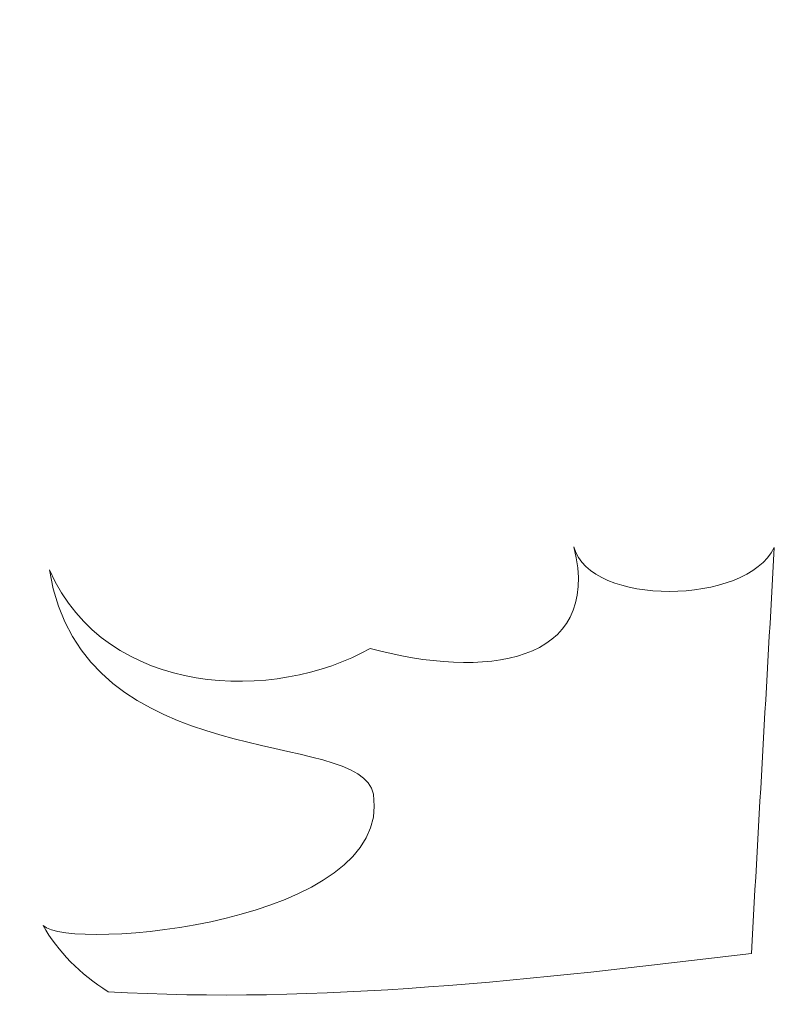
# Model space of a CAD drawing. Header units: millimetres. Extents: x -470 to 529, y -880 to 815.
# Tile 27 of 116: x -398 to -382, y 533 to 553. Entities that reach past the tile are written whole.
import ezdxf

# ---------------------------------------------------------------- set-up
doc = ezdxf.new("R2010")
doc.units = ezdxf.units.MM
doc.header["$MEASUREMENT"] = 0
doc.layers.add('Layer 1', color=7, linetype='Continuous')

msp = doc.modelspace()

# ---------------------------------------------------------------- linework, layer by layer
at = {"layer": 'Layer 1', "lineweight": 9}
for points, knots in [([(-428.9744, 558.7658), (-429.8843, 564.5501), (-430.2645, 572.2964), (-427.9598, 579.8944), (-427.9598, 579.8944), (-425.6551, 587.4924), (-420.6656, 594.9423), (-414.4545, 600.2521), (-414.4545, 600.2521), (-408.2435, 605.5619), (-400.8109, 608.7316), (-394.7993, 610.1799), (-394.7993, 610.1799), (-388.7877, 611.6281), (-384.197, 611.3549), (-383.4865, 611.9014), (-383.4865, 611.9014), (-382.7761, 612.4479), (-385.9458, 613.8142), (-393.5665, 613.3931), (-393.5665, 613.3931), (-401.1872, 612.972), (-413.2587, 610.7636), (-422.9234, 604.1636), (-422.9234, 604.1636), (-432.5881, 597.5635), (-439.8458, 586.5719), (-443.5636, 575.8003), (-443.5636, 575.8003), (-447.2815, 565.0286), (-447.4593, 554.477), (-446.5934, 547.4962), (-446.5934, 547.4962), (-445.7276, 540.5154), (-443.8181, 537.1056), (-442.8025, 538.1368), (-442.8025, 538.1368), (-441.787, 539.1679), (-441.6654, 544.6401), (-440.3547, 545.3764), (-440.3547, 545.3764), (-439.0441, 546.1126), (-436.5444, 542.113), (-435.1569, 541.5083), (-435.1569, 541.5083), (-433.7694, 540.9036), (-433.4942, 543.6938), (-433.0833, 545.6901), (-433.0833, 545.6901), (-432.6725, 547.6864), (-432.1259, 548.8887), (-430.7869, 547.8777), (-430.7869, 547.8777), (-429.448, 546.8666), (-427.3167, 543.6422), (-426.251, 542.8498), (-426.251, 542.8498), (-425.1853, 542.0573), (-425.1853, 543.6969), (-425.9051, 546.4279), (-425.9051, 546.4279), (-426.6249, 549.1589), (-428.0645, 552.9814), (-428.9744, 558.7658)], [0, 0, 0, 0, 0.0588235, 0.0588235, 0.0588235, 0.0588235, 0.1176471, 0.1176471, 0.1176471, 0.1176471, 0.1764706, 0.1764706, 0.1764706, 0.1764706, 0.2352941, 0.2352941, 0.2352941, 0.2352941, 0.2941176, 0.2941176, 0.2941176, 0.2941176, 0.3529412, 0.3529412, 0.3529412, 0.3529412, 0.4117647, 0.4117647, 0.4117647, 0.4117647, 0.4705882, 0.4705882, 0.4705882, 0.4705882, 0.5294118, 0.5294118, 0.5294118, 0.5294118, 0.5882353, 0.5882353, 0.5882353, 0.5882353, 0.6470588, 0.6470588, 0.6470588, 0.6470588, 0.7058824, 0.7058824, 0.7058824, 0.7058824, 0.7647059, 0.7647059, 0.7647059, 0.7647059, 0.8235294, 0.8235294, 0.8235294, 0.8235294, 0.8823529, 0.8823529, 0.8823529, 0.8823529, 1, 1, 1, 1]), ([(-396.1896, 533.0115), (-391.8941, 532.7513), (-387.2757, 533.2664), (-382.9116, 533.8029), (-382.9116, 533.8029), (-382.7539, 536.5939), (-382.596, 539.3848), (-382.4381, 542.1759), (-382.4381, 542.1759), (-383.0193, 540.9774), (-386.2453, 540.9532), (-386.5744, 542.1885), (-386.5744, 542.1885), (-385.9663, 539.7439), (-388.4638, 539.4581), (-390.7787, 540.0951), (-390.7787, 540.0951), (-392.7218, 538.9854), (-396.2124, 539.0464), (-397.3998, 541.7132), (-397.3998, 541.7132), (-396.704, 537.4165), (-390.9396, 538.4812), (-390.7133, 537.0839), (-390.7133, 537.0839), (-390.2837, 534.4315), (-396.9777, 533.8248), (-397.5314, 534.3802), (-397.5314, 534.3802), (-397.2253, 533.8394), (-396.7652, 533.3774), (-396.1896, 533.0115)], [0, 0, 0, 0, 0.1111111, 0.1111111, 0.1111111, 0.1111111, 0.2222222, 0.2222222, 0.2222222, 0.2222222, 0.3333333, 0.3333333, 0.3333333, 0.3333333, 0.4444444, 0.4444444, 0.4444444, 0.4444444, 0.5555556, 0.5555556, 0.5555556, 0.5555556, 0.6666667, 0.6666667, 0.6666667, 0.6666667, 0.7777778, 0.7777778, 0.7777778, 0.7777778, 1, 1, 1, 1])]:
    msp.add_open_spline(points, degree=3, knots=knots, dxfattribs=at)

doc.saveas('drawing.dxf')
